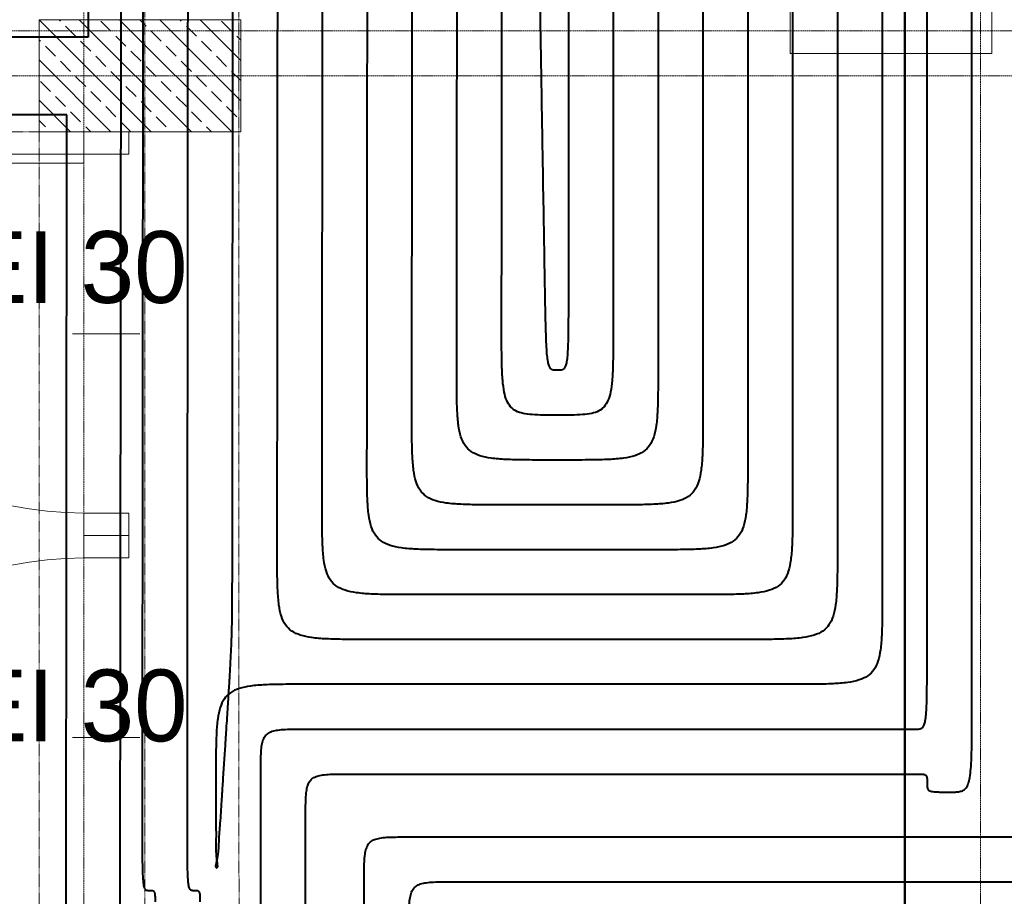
# Model space of a CAD drawing. Header units: millimetres. Extents: x 49908 to 79848, y -11883 to -3092.
# Tile 155 of 222: x 69276 to 69496, y -4810 to -4614. Entities that reach past the tile are written whole.
import ezdxf
from ezdxf.lldxf.tags import DXFTag

# ---------------------------------------------------------------- set-up
doc = ezdxf.new("R2010")
doc.units = ezdxf.units.MM
for name, pattern in [('AUSGEZOGEN', [0]), ('DASHDOT', [1, 0.5, -0.25, 0, -0.25]), ('DASHED', [19.05, 12.7, -6.35])]:
    doc.linetypes.add(name, pattern=pattern)
doc.layers.get('0').update_dxf_attribs({"color": 9, "lineweight": 9})
for name, color, linetype, lineweight in [('A stolarka', 9, 'Continuous', 9), ('A wyp ruchome', 9, 'Continuous', 9), ('A_OSIE', 9, 'DASHDOT', 9), ('A_PRZERYW', 9, 'DASHED', 9)]:
    doc.layers.add(name, color=color, linetype=linetype, lineweight=lineweight)
doc.layers.add('A_WYMIAR', color=9, linetype='Continuous', lineweight=5, transparency=0.2)
for name, color, linetype, true_color in [('IS_Ogrzewanie_płaszczyznowe', 7, 'SOLID', 0xac00e6), ('IS_Przyłącza_o.p._Powrót', 7, 'DASH', 0x438955), ('IS_Przyłącza_o.p._Zasilanie', 7, 'SOLID', 0xff9124)]:
    doc.layers.add(name, color=color, linetype=linetype, true_color=true_color)
doc.layers.add('IS_Rys.pętli_o.p._Powrót', color=7, linetype='DASH', lineweight=13, true_color=0x4c9a5f)
doc.layers.add('IS_Rys.pętli_o.p._Zasilanie', color=7, linetype='SOLID', lineweight=13, true_color=0xff8c1a)
tags = doc.linetypes.add('DASH', pattern=[15, 10, -5]).pattern_tags.tags
tags[6:7] = [DXFTag(74, 4), DXFTag(75, 0), DXFTag(340, '0'), DXFTag(46, 0.0), DXFTag(50, 0.0), DXFTag(44, 0.0), DXFTag(45, 0.0)]
tags[4:5] = [DXFTag(74, 4), DXFTag(75, 0), DXFTag(340, '0'), DXFTag(46, 0.0), DXFTag(50, 0.0), DXFTag(44, 0.0), DXFTag(45, 0.0)]
tags = doc.linetypes.add('SOLID', pattern=[10, 10, 0]).pattern_tags.tags
tags[6:7] = [DXFTag(74, 4), DXFTag(75, 0), DXFTag(340, '0'), DXFTag(46, 0.0), DXFTag(50, 0.0), DXFTag(44, 0.0), DXFTag(45, 0.0)]
tags[4:5] = [DXFTag(74, 4), DXFTag(75, 0), DXFTag(340, '0'), DXFTag(46, 0.0), DXFTag(50, 0.0), DXFTag(44, 0.0), DXFTag(45, 0.0)]

msp = doc.modelspace()

# ---------------------------------------------------------------- hatches: boundary and pattern name
at = {"lineweight": 5, "ltscale": 0.25}
h = msp.add_hatch(dxfattribs=at)
h.set_pattern_fill('ANSI33', color=256, angle=90, style=0)
h.set_pattern_definition([(135, (69305.4694, -4639.1265), (-4.4901, -4.4901), []), (135, (69305.4694, -4634.6363), (-4.4901, -4.4901), [3.175, -1.5875])])
h.paths.add_polyline_path([(69280.47, -4639.13), (69325.47, -4639.13), (69325.47, -4614.13), (69280.47, -4614.13)])

# ---------------------------------------------------------------- linework, layer by layer
msp.add_lwpolyline([(69280.47, -4639.13), (69325.47, -4639.13), (69325.47, -4614.13), (69280.47, -4614.13)], close=True)
at = {"layer": 'A stolarka', "linetype": 'AUSGEZOGEN', "lineweight": 0}
for p, q in [((69287.97, -4684.13), (69302.97, -4684.13)), ((69287.97, -4774.13), (69302.97, -4774.13))]:
    msp.add_line(p, q, dxfattribs=at)
for points in [[(69300.47, -4639.13), (69300.47, -4644.13), (69290.47, -4644.13), (69290.47, -4639.13)], [(69290.47, -4644.13), (69290.47, -4646.13), (69210.47, -4646.13), (69210.47, -4644.13)], [(69300.47, -4724.13), (69300.47, -4729.13), (69290.47, -4729.13), (69290.47, -4724.13)], [(69300.47, -4734.13), (69300.47, -4729.13), (69290.47, -4729.13), (69290.47, -4734.13)]]:
    msp.add_lwpolyline(points, close=True, dxfattribs=at)
for centre, start, end in [((69290.47, -4644.13), 180, 270), ((69290.47, -4814.13), 90, 180)]:
    msp.add_arc(centre, 80, start, end, dxfattribs=at)
at = {"layer": 'A wyp ruchome'}
msp.add_lwpolyline([(69447.97, -4576.63), (69492.97, -4576.63), (69492.97, -4621.63), (69447.97, -4621.63), (69447.97, -4576.63)], close=True, dxfattribs=at)
at = {"layer": 'A_OSIE', "ltscale": 0.3, "transparency": 33554559}
for p, q in [((69290.47, -3902.99), (69290.47, -7140.05)), ((69490.47, -3902.99), (69490.47, -7140.05)), ((70343.66, -4616.63), (67440.85, -4616.63)), ((70341.81, -4626.63), (67440.85, -4626.63))]:
    msp.add_line(p, q, dxfattribs=at)
at = {"layer": 'A_PRZERYW', "ltscale": 0.01}
for points in [[(69304.08, -6611.63), (69304.08, -4282.11)], [(69325.47, -6611.63), (69324.96, -4306.63)], [(68700.47, -4639.13), (69280.47, -4639.13)], [(69280.47, -4926.63), (69280.47, -4639.13)]]:
    msp.add_lwpolyline(points, dxfattribs=at)
at = {"layer": 'IS_Ogrzewanie_płaszczyznowe', "lineweight": 40}
for p, q in [((69291.43, -4306.69), (69291.43, -4617.99)), ((69298.96, -4306.63), (69298.53, -4813.3)), ((69473.53, -4813.3), (69473.53, -4306.63)), ((69473.53, -4306.63), (69473.53, -4813.3)), ((69291.43, -4617.99), (68994.61, -4617.99)), ((69286.68, -4635.36), (68697.19, -4635.36)), ((69286.43, -4926.65), (69286.68, -4635.36))]:
    msp.add_line(p, q, dxfattribs=at)
at = {"layer": 'IS_Przyłącza_o.p._Powrót', "lineweight": 40}
for points, knots in [([(69329.92, -4782.29), (69329.92, -4781.46), (69329.92, -4779.95), (69329.96, -4777.9), (69330.08, -4776.24), (69330.33, -4774.93), (69330.79, -4773.9), (69331.53, -4773.16), (69332.56, -4772.7), (69333.87, -4772.45), (69335.53, -4772.32), (69337.58, -4772.29), (69339.09, -4772.29), (69339.92, -4772.29)], [0, 0, 0, 0, 0.0248686, 0.0452361, 0.061602, 0.0745999, 0.0851852, 0.0948541, 0.1054394, 0.1184374, 0.1348033, 0.1551707, 0.1800393, 0.1800393, 0.1800393, 0.1800393]), ([(69339.92, -4772.29), (69340.96, -4772.29), (69344.84, -4772.29), (69352.97, -4772.29), (69365.32, -4772.29), (69380.67, -4772.29), (69397.84, -4772.29), (69415.61, -4772.29), (69432.77, -4772.29), (69448.13, -4772.29), (69460.48, -4772.29), (69468.61, -4772.29), (69472.49, -4772.29), (69473.53, -4772.29)], [0, 0, 0, 0, 0.031118, 0.116442, 0.243926, 0.401524, 0.577191, 0.758881, 0.934548, 1.092147, 1.219631, 1.304955, 1.336073, 1.336073, 1.336073, 1.336073]), ([(69329.92, -5050.35), (69329.92, -5048.27), (69329.92, -5040.48), (69329.92, -5024.17), (69329.92, -4999.4), (69329.92, -4968.58), (69329.92, -4934.14), (69329.92, -4898.5), (69329.92, -4864.06), (69329.92, -4833.24), (69329.92, -4808.47), (69329.92, -4792.16), (69329.92, -4784.37), (69329.92, -4782.29)], [0, 0, 0, 0, 0.062435, 0.233626, 0.489407, 0.805608, 1.158061, 1.522599, 1.875052, 2.191253, 2.447034, 2.618225, 2.68066, 2.68066, 2.68066, 2.68066]), ([(69352.97, -4806.32), (69352.97, -4805.49), (69352.97, -4803.98), (69353.01, -4801.93), (69353.13, -4800.27), (69353.39, -4798.96), (69353.84, -4797.93), (69354.59, -4797.19), (69355.62, -4796.73), (69356.93, -4796.48), (69358.58, -4796.35), (69360.64, -4796.32), (69362.15, -4796.32), (69362.97, -4796.32)], [0, 0, 0, 0, 0.0248686, 0.0452361, 0.061602, 0.0745999, 0.0851852, 0.0948541, 0.1054394, 0.1184374, 0.1348033, 0.1551707, 0.1800393, 0.1800393, 0.1800393, 0.1800393]), ([(69362.97, -4796.32), (69365.19, -4796.32), (69373.49, -4796.32), (69390.86, -4796.32), (69417.25, -4796.32), (69450.08, -4796.32), (69486.76, -4796.32), (69524.74, -4796.32), (69561.42, -4796.32), (69594.25, -4796.32), (69620.64, -4796.32), (69638.01, -4796.32), (69646.31, -4796.32), (69648.53, -4796.32)], [0, 0, 0, 0, 0.066507, 0.248865, 0.521329, 0.858155, 1.233598, 1.621913, 1.997356, 2.334182, 2.606646, 2.789004, 2.855511, 2.855511, 2.855511, 2.855511]), ([(69352.97, -5060.35), (69352.97, -5058.38), (69352.97, -5051), (69352.97, -5035.54), (69352.97, -5012.06), (69352.97, -4982.86), (69352.97, -4950.23), (69352.97, -4916.44), (69352.97, -4883.81), (69352.97, -4854.6), (69352.97, -4831.13), (69352.97, -4815.67), (69352.97, -4808.29), (69352.97, -4806.32)], [0, 0, 0, 0, 0.059167, 0.221399, 0.463792, 0.763444, 1.097451, 1.442909, 1.776916, 2.076568, 2.318961, 2.481193, 2.54036, 2.54036, 2.54036, 2.54036])]:
    msp.add_open_spline(points, degree=3, knots=knots, dxfattribs=at)
at = {"layer": 'IS_Przyłącza_o.p._Zasilanie', "lineweight": 40}
for points, knots in [([(69339.92, -4792.29), (69339.92, -4791.46), (69339.92, -4789.95), (69339.96, -4787.9), (69340.08, -4786.24), (69340.33, -4784.93), (69340.79, -4783.9), (69341.53, -4783.16), (69342.56, -4782.7), (69343.87, -4782.45), (69345.53, -4782.32), (69347.58, -4782.29), (69349.09, -4782.29), (69349.92, -4782.29)], [0, 0, 0, 0, 0.0248686, 0.0452361, 0.061602, 0.0745999, 0.0851852, 0.0948541, 0.1054394, 0.1184374, 0.1348033, 0.1551707, 0.1800393, 0.1800393, 0.1800393, 0.1800393]), ([(69349.92, -4782.29), (69350.88, -4782.29), (69354.47, -4782.29), (69361.99, -4782.29), (69373.42, -4782.29), (69387.62, -4782.29), (69403.5, -4782.29), (69419.94, -4782.29), (69435.82, -4782.29), (69450.03, -4782.29), (69461.45, -4782.29), (69468.98, -4782.29), (69472.57, -4782.29), (69473.53, -4782.29)], [0, 0, 0, 0, 0.028789, 0.107727, 0.225669, 0.371472, 0.533991, 0.702082, 0.864601, 1.010404, 1.128346, 1.207284, 1.236073, 1.236073, 1.236073, 1.236073]), ([(69339.92, -5055.35), (69339.92, -5053.31), (69339.92, -5045.67), (69339.92, -5029.66), (69339.92, -5005.35), (69339.92, -4975.11), (69339.92, -4941.31), (69339.92, -4906.33), (69339.92, -4872.53), (69339.92, -4842.29), (69339.92, -4817.98), (69339.92, -4801.97), (69339.92, -4794.33), (69339.92, -4792.29)], [0, 0, 0, 0, 0.06127, 0.229269, 0.480278, 0.790582, 1.136461, 1.494199, 1.840078, 2.150382, 2.401391, 2.56939, 2.63066, 2.63066, 2.63066, 2.63066]), ([(69362.97, -4816.32), (69362.97, -4815.49), (69362.97, -4813.98), (69363.01, -4811.93), (69363.13, -4810.27), (69363.39, -4808.96), (69363.84, -4807.93), (69364.59, -4807.19), (69365.62, -4806.73), (69366.93, -4806.48), (69368.58, -4806.35), (69370.64, -4806.32), (69372.15, -4806.32), (69372.97, -4806.32)], [0, 0, 0, 0, 0.0248686, 0.0452361, 0.061602, 0.0745999, 0.0851852, 0.0948541, 0.1054394, 0.1184374, 0.1348033, 0.1551707, 0.1800393, 0.1800393, 0.1800393, 0.1800393]), ([(69372.97, -4806.32), (69375.11, -4806.32), (69383.12, -4806.32), (69399.89, -4806.32), (69425.35, -4806.32), (69457.03, -4806.32), (69492.43, -4806.32), (69529.07, -4806.32), (69564.47, -4806.32), (69596.15, -4806.32), (69621.61, -4806.32), (69638.38, -4806.32), (69646.39, -4806.32), (69648.53, -4806.32)], [0, 0, 0, 0, 0.064178, 0.24015, 0.503072, 0.828103, 1.190397, 1.565114, 1.927409, 2.252439, 2.515362, 2.691333, 2.755511, 2.755511, 2.755511, 2.755511])]:
    msp.add_open_spline(points, degree=3, knots=knots, dxfattribs=at)
at = {"layer": 'IS_Rys.pętli_o.p._Powrót', "lineweight": 40}
for points, knots in [([(69303.55, -4788.3), (69303.55, -4784.75), (69303.56, -4771.49), (69303.59, -4743.7), (69303.62, -4701.49), (69303.67, -4649), (69303.72, -4590.33), (69303.77, -4529.6), (69303.82, -4470.93), (69303.86, -4418.43), (69303.9, -4376.23), (69303.92, -4348.44), (69303.93, -4335.17), (69303.94, -4331.63)], [0, 0, 0, 0, 0.106363, 0.398002, 0.833747, 1.372422, 1.972857, 2.593878, 3.194313, 3.732989, 4.168733, 4.460373, 4.566735, 4.566735, 4.566735, 4.566735]), ([(69468.53, -4331.63), (69468.53, -4334.81), (69468.53, -4346.74), (69468.53, -4371.74), (69468.53, -4409.69), (69468.53, -4456.89), (69468.53, -4509.65), (69468.53, -4564.26), (69468.53, -4617.02), (69468.53, -4664.23), (69468.53, -4702.18), (69468.53, -4727.17), (69468.53, -4739.1), (69468.53, -4742.29)], [0, 0, 0, 0, 0.095646, 0.357901, 0.74974, 1.234141, 1.774077, 2.332526, 2.872462, 3.356862, 3.748702, 4.010957, 4.106603, 4.106603, 4.106603, 4.106603]), ([(69478.53, -4752.29), (69478.53, -4749.02), (69478.53, -4736.8), (69478.53, -4711.2), (69478.53, -4672.33), (69478.53, -4623.97), (69478.53, -4569.93), (69478.53, -4513.99), (69478.53, -4459.94), (69478.53, -4411.59), (69478.53, -4372.71), (69478.53, -4347.11), (69478.53, -4334.89), (69478.53, -4331.63)], [0, 0, 0, 0, 0.097975, 0.366616, 0.767997, 1.264193, 1.817278, 2.389325, 2.94241, 3.438605, 3.839987, 4.108628, 4.206603, 4.206603, 4.206603, 4.206603]), ([(69323.6, -4732.29), (69323.6, -4729.33), (69323.61, -4718.27), (69323.63, -4695.11), (69323.66, -4659.93), (69323.7, -4616.17), (69323.74, -4567.27), (69323.78, -4516.65), (69323.82, -4467.74), (69323.86, -4423.98), (69323.89, -4388.81), (69323.91, -4365.64), (69323.92, -4354.58), (69323.92, -4351.63)], [0, 0, 0, 0, 0.088659, 0.331755, 0.69497, 1.143983, 1.644476, 2.162128, 2.662621, 3.111634, 3.474849, 3.717946, 3.806604, 3.806604, 3.806604, 3.806604]), ([(69448.53, -4351.63), (69448.53, -4354.5), (69448.53, -4365.27), (69448.53, -4387.83), (69448.53, -4422.08), (69448.53, -4464.69), (69448.53, -4512.31), (69448.53, -4561.6), (69448.53, -4609.22), (69448.53, -4651.83), (69448.53, -4686.08), (69448.53, -4708.64), (69448.53, -4719.41), (69448.53, -4722.29)], [0, 0, 0, 0, 0.08633, 0.32304, 0.676713, 1.11393, 1.601275, 2.105328, 2.592673, 3.02989, 3.383563, 3.620273, 3.706603, 3.706603, 3.706603, 3.706603]), ([(69343.61, -4722.29), (69343.61, -4719.56), (69343.62, -4709.38), (69343.63, -4688.04), (69343.66, -4655.63), (69343.7, -4615.32), (69343.73, -4570.27), (69343.77, -4523.64), (69343.81, -4478.59), (69343.85, -4438.28), (69343.87, -4405.88), (69343.89, -4384.54), (69343.9, -4374.35), (69343.9, -4371.63)], [0, 0, 0, 0, 0.081671, 0.305609, 0.640199, 1.053825, 1.514874, 1.99173, 2.452779, 2.866405, 3.200995, 3.424933, 3.506604, 3.506604, 3.506604, 3.506604]), ([(69428.53, -4371.63), (69428.53, -4374.19), (69428.53, -4383.8), (69428.53, -4403.92), (69428.53, -4434.48), (69428.53, -4472.49), (69428.53, -4514.97), (69428.53, -4558.94), (69428.53, -4601.42), (69428.53, -4639.43), (69428.53, -4669.99), (69428.53, -4690.11), (69428.53, -4699.72), (69428.53, -4702.29)], [0, 0, 0, 0, 0.077013, 0.288179, 0.603685, 0.99372, 1.428472, 1.87813, 2.312883, 2.702918, 3.018424, 3.229589, 3.306603, 3.306603, 3.306603, 3.306603]), ([(69363.62, -4702.29), (69363.62, -4699.87), (69363.63, -4690.85), (69363.65, -4671.94), (69363.67, -4643.24), (69363.7, -4607.52), (69363.74, -4567.61), (69363.77, -4526.3), (69363.81, -4486.39), (69363.84, -4450.68), (69363.86, -4421.97), (69363.88, -4403.06), (69363.88, -4394.04), (69363.89, -4391.63)], [0, 0, 0, 0, 0.072355, 0.270748, 0.567171, 0.933615, 1.342072, 1.764532, 2.172989, 2.539433, 2.835856, 3.034249, 3.106604, 3.106604, 3.106604, 3.106604]), ([(69408.53, -4391.63), (69408.53, -4393.88), (69408.53, -4402.33), (69408.53, -4420.02), (69408.53, -4446.88), (69408.53, -4480.29), (69408.53, -4517.63), (69408.53, -4556.28), (69408.53, -4593.63), (69408.53, -4627.04), (69408.53, -4653.9), (69408.53, -4671.59), (69408.53, -4680.03), (69408.53, -4682.29)], [0, 0, 0, 0, 0.067697, 0.253318, 0.530657, 0.873509, 1.25567, 1.650933, 2.033093, 2.375946, 2.653285, 2.838906, 2.906603, 2.906603, 2.906603, 2.906603]), ([(69383.64, -4682.29), (69383.64, -4680.19), (69383.65, -4672.32), (69383.66, -4655.85), (69383.68, -4630.84), (69383.71, -4599.73), (69383.74, -4564.95), (69383.77, -4528.96), (69383.8, -4494.19), (69383.83, -4463.07), (69383.85, -4438.06), (69383.86, -4421.59), (69383.87, -4413.73), (69383.87, -4411.63)], [0, 0, 0, 0, 0.063039, 0.235887, 0.494143, 0.813405, 1.169269, 1.537335, 1.893199, 2.212461, 2.470717, 2.643565, 2.706604, 2.706604, 2.706604, 2.706604]), ([(69396.07, -4702.29), (69395.04, -4702.29), (69393.16, -4702.29), (69390.6, -4702.21), (69388.53, -4701.97), (69386.85, -4701.44), (69385.54, -4700.45), (69384.67, -4698.95), (69384.14, -4696.95), (69383.83, -4694.36), (69383.68, -4691.06), (69383.63, -4686.96), (69383.64, -4683.94), (69383.64, -4682.29)], [0, 0, 0, 0, 0.0309671, 0.0563416, 0.0768405, 0.093596, 0.1085961, 0.1246976, 0.1446114, 0.1702378, 0.2028918, 0.2436177, 0.2933548, 0.2933548, 0.2933548, 0.2933548]), ([(69408.53, -4682.29), (69408.53, -4683.94), (69408.53, -4686.96), (69408.48, -4691.06), (69408.33, -4694.36), (69408.02, -4696.95), (69407.48, -4698.95), (69406.61, -4700.45), (69405.31, -4701.44), (69403.62, -4701.97), (69401.55, -4702.21), (69398.99, -4702.29), (69397.11, -4702.29), (69396.07, -4702.29)], [0, 0, 0, 0, 0.0497371, 0.0904637, 0.1231191, 0.1487484, 0.1686669, 0.1847745, 0.1997808, 0.2165407, 0.237042, 0.2624174, 0.2933847, 0.2933847, 0.2933847, 0.2933847]), ([(69383.61, -4722.29), (69381.95, -4722.29), (69378.93, -4722.29), (69374.83, -4722.21), (69371.52, -4721.97), (69368.89, -4721.46), (69366.83, -4720.55), (69365.35, -4719.06), (69364.44, -4717), (69363.93, -4714.38), (69363.69, -4711.07), (69363.62, -4706.96), (69363.62, -4703.94), (69363.62, -4702.29)], [0, 0, 0, 0, 0.0497371, 0.0904711, 0.1232005, 0.1491918, 0.1703553, 0.189685, 0.2108485, 0.2368398, 0.2695692, 0.3103032, 0.3600403, 0.3600403, 0.3600403, 0.3600403]), ([(69428.53, -4702.29), (69428.53, -4703.94), (69428.53, -4706.96), (69428.45, -4711.07), (69428.21, -4714.38), (69427.7, -4717), (69426.79, -4719.06), (69425.3, -4720.55), (69423.24, -4721.46), (69420.62, -4721.97), (69417.31, -4722.21), (69413.2, -4722.29), (69410.18, -4722.29), (69408.53, -4722.29)], [0, 0, 0, 0, 0.0497373, 0.0904721, 0.1232039, 0.1491998, 0.1703704, 0.1897083, 0.2108788, 0.2368747, 0.2696065, 0.3103414, 0.3600787, 0.3600787, 0.3600787, 0.3600787]), ([(69363.59, -4742.29), (69361.93, -4742.29), (69358.91, -4742.29), (69354.81, -4742.21), (69351.5, -4741.97), (69348.87, -4741.46), (69346.82, -4740.55), (69345.33, -4739.06), (69344.42, -4737), (69343.91, -4734.38), (69343.67, -4731.07), (69343.6, -4726.96), (69343.6, -4723.94), (69343.61, -4722.29)], [0, 0, 0, 0, 0.0497371, 0.0904711, 0.1232005, 0.1491918, 0.1703553, 0.189685, 0.2108485, 0.2368398, 0.2695692, 0.3103032, 0.3600403, 0.3600403, 0.3600403, 0.3600403]), ([(69408.53, -4722.29), (69408.33, -4722.29), (69407.61, -4722.29), (69406.09, -4722.29), (69403.79, -4722.29), (69400.93, -4722.29), (69397.72, -4722.29), (69394.41, -4722.29), (69391.21, -4722.29), (69388.34, -4722.29), (69386.04, -4722.29), (69384.52, -4722.29), (69383.8, -4722.29), (69383.61, -4722.29)], [0, 0, 0, 0, 0.0058044, 0.0217197, 0.0454991, 0.0748956, 0.1076624, 0.1415526, 0.1743194, 0.2037159, 0.2274953, 0.2434106, 0.249215, 0.249215, 0.249215, 0.249215]), ([(69448.53, -4722.29), (69448.53, -4723.94), (69448.53, -4726.96), (69448.45, -4731.07), (69448.21, -4734.38), (69447.7, -4737), (69446.79, -4739.06), (69445.3, -4740.55), (69443.24, -4741.46), (69440.62, -4741.97), (69437.31, -4742.21), (69433.2, -4742.29), (69430.18, -4742.29), (69428.53, -4742.29)], [0, 0, 0, 0, 0.0497373, 0.0904721, 0.1232039, 0.1491998, 0.1703704, 0.1897083, 0.2108788, 0.2368747, 0.2696065, 0.3103414, 0.3600787, 0.3600787, 0.3600787, 0.3600787]), ([(69322.28, -4772.24), (69322.38, -4770.58), (69322.58, -4767.54), (69322.85, -4763.31), (69323.07, -4759.71), (69323.25, -4756.56), (69323.37, -4753.68), (69323.47, -4750.89), (69323.53, -4748), (69323.56, -4744.85), (69323.58, -4741.24), (69323.59, -4737), (69323.6, -4733.95), (69323.6, -4732.29)], [0, 0, 0, 0, 0.049887, 0.091658, 0.1271146, 0.1580593, 0.1862959, 0.2136296, 0.2418662, 0.2728109, 0.3082675, 0.3500385, 0.3999255, 0.3999255, 0.3999255, 0.3999255]), ([(69428.53, -4742.29), (69428.02, -4742.29), (69426.14, -4742.29), (69422.18, -4742.29), (69416.18, -4742.29), (69408.72, -4742.29), (69400.38, -4742.29), (69391.74, -4742.29), (69383.4, -4742.29), (69375.93, -4742.29), (69369.93, -4742.29), (69365.98, -4742.29), (69364.09, -4742.29), (69363.59, -4742.29)], [0, 0, 0, 0, 0.0151247, 0.0565955, 0.1185579, 0.195157, 0.2805382, 0.3688468, 0.454228, 0.5308271, 0.5927895, 0.6342604, 0.649385, 0.649385, 0.649385, 0.649385]), ([(69468.53, -4742.29), (69468.53, -4743.94), (69468.53, -4746.96), (69468.45, -4751.07), (69468.21, -4754.38), (69467.7, -4757), (69466.79, -4759.06), (69465.3, -4760.55), (69463.24, -4761.46), (69460.62, -4761.97), (69457.31, -4762.21), (69453.2, -4762.29), (69450.18, -4762.29), (69448.53, -4762.29)], [0, 0, 0, 0, 0.0497373, 0.0904721, 0.1232039, 0.1491998, 0.1703704, 0.1897083, 0.2108788, 0.2368747, 0.2696065, 0.3103414, 0.3600787, 0.3600787, 0.3600787, 0.3600787]), ([(69476.03, -4772.29), (69476.23, -4772.29), (69476.61, -4772.29), (69477.16, -4772.21), (69477.63, -4771.88), (69477.95, -4771.24), (69478.17, -4770.27), (69478.32, -4768.86), (69478.43, -4766.92), (69478.49, -4764.35), (69478.52, -4761.06), (69478.53, -4756.96), (69478.53, -4753.94), (69478.53, -4752.29)], [0, 0, 0, 0, 0.0062189, 0.0114166, 0.016393, 0.0227951, 0.0322664, 0.0460468, 0.0651645, 0.0905685, 0.1231775, 0.163899, 0.213636, 0.213636, 0.213636, 0.213636]), ([(69339.92, -4762.29), (69338.26, -4762.29), (69335.25, -4762.28), (69331.14, -4762.36), (69327.83, -4762.6), (69325.21, -4763.11), (69323.15, -4764.02), (69321.66, -4765.51), (69320.75, -4767.57), (69320.24, -4770.2), (69319.99, -4773.51), (69319.92, -4777.61), (69319.92, -4780.63), (69319.92, -4782.29)], [0, 0, 0, 0, 0.0497373, 0.0904721, 0.1232039, 0.1491998, 0.1703704, 0.1897083, 0.2108788, 0.2368747, 0.2696065, 0.3103414, 0.3600787, 0.3600787, 0.3600787, 0.3600787]), ([(69448.53, -4762.29), (69447.68, -4762.29), (69444.53, -4762.29), (69437.92, -4762.29), (69427.88, -4762.29), (69415.4, -4762.29), (69401.44, -4762.29), (69387, -4762.29), (69373.05, -4762.29), (69360.56, -4762.29), (69350.53, -4762.29), (69343.92, -4762.29), (69340.76, -4762.29), (69339.92, -4762.29)], [0, 0, 0, 0, 0.025295, 0.094654, 0.198284, 0.326393, 0.46919, 0.616883, 0.75968, 0.887789, 0.991419, 1.060777, 1.086073, 1.086073, 1.086073, 1.086073]), ([(69321.22, -4788.34), (69321.23, -4788.22), (69321.26, -4787.75), (69321.33, -4786.77), (69321.42, -4785.28), (69321.54, -4783.43), (69321.68, -4781.36), (69321.82, -4779.22), (69321.96, -4777.15), (69322.08, -4775.3), (69322.17, -4773.82), (69322.24, -4772.84), (69322.27, -4772.37), (69322.28, -4772.24)], [0, 0, 0, 0, 0.0037574, 0.0140599, 0.0294531, 0.0484825, 0.0696935, 0.0916319, 0.1128429, 0.1318723, 0.1472655, 0.157568, 0.1613254, 0.1613254, 0.1613254, 0.1613254]), ([(69473.53, -4772.29), (69473.55, -4772.29), (69473.62, -4772.29), (69473.77, -4772.29), (69474, -4772.29), (69474.29, -4772.29), (69474.61, -4772.29), (69474.94, -4772.29), (69475.26, -4772.29), (69475.55, -4772.29), (69475.78, -4772.29), (69475.94, -4772.29), (69476.01, -4772.29), (69476.03, -4772.29)], [0, 0, 0, 0, 0.00058227, 0.00217881, 0.00456424, 0.00751315, 0.01080015, 0.01419985, 0.01748685, 0.02043576, 0.02282119, 0.02441773, 0.025, 0.025, 0.025, 0.025]), ([(69319.92, -4782.29), (69319.92, -4782.33), (69319.92, -4782.51), (69319.92, -4782.87), (69319.92, -4783.43), (69319.92, -4784.12), (69319.92, -4784.89), (69319.92, -4785.69), (69319.92, -4786.47), (69319.92, -4787.16), (69319.92, -4787.71), (69319.92, -4788.08), (69319.92, -4788.25), (69319.92, -4788.3)], [0, 0, 0, 0, 0.00140049, 0.00524055, 0.01097804, 0.01807085, 0.02597685, 0.03415391, 0.0420599, 0.04915271, 0.05489021, 0.05873026, 0.06013076, 0.06013076, 0.06013076, 0.06013076]), ([(69304.98, -4808.3), (69304.86, -4808.3), (69304.64, -4808.31), (69304.29, -4808.2), (69304.03, -4807.84), (69303.87, -4807.23), (69303.74, -4806.28), (69303.65, -4804.88), (69303.6, -4802.94), (69303.56, -4800.37), (69303.55, -4797.08), (69303.55, -4792.97), (69303.55, -4789.96), (69303.55, -4788.3)], [0, 0, 0, 0, 0.0035994, 0.0067253, 0.0104265, 0.0162801, 0.0255483, 0.0392571, 0.0583514, 0.0837487, 0.1163562, 0.1570775, 0.2068145, 0.2068145, 0.2068145, 0.2068145]), ([(69319.92, -4788.3), (69319.92, -4789.95), (69319.9, -4792.95), (69319.98, -4796.84), (69319.8, -4800.01), (69320.23, -4801.6), (69319.71, -4803.17), (69320.46, -4803.2), (69320.05, -4801.59), (69320.58, -4800.03), (69320.6, -4796.86), (69320.94, -4792.99), (69321.12, -4789.99), (69321.22, -4788.34)], [0, 0, 0, 0, 0.0495871, 0.0892588, 0.1190175, 0.1388674, 0.1488222, 0.1497143, 0.1596692, 0.179519, 0.2092777, 0.2489495, 0.2985366, 0.2985366, 0.2985366, 0.2985366]), ([(69306.42, -4810.8), (69306.42, -4810.59), (69306.42, -4810.22), (69306.42, -4809.7), (69306.4, -4809.29), (69306.37, -4808.97), (69306.3, -4808.72), (69306.2, -4808.53), (69306.05, -4808.41), (69305.86, -4808.34), (69305.61, -4808.31), (69305.32, -4808.3), (69305.1, -4808.3), (69304.98, -4808.3)], [0, 0, 0, 0, 0.00621714, 0.01130787, 0.01538897, 0.01858863, 0.02106442, 0.02303904, 0.0248326, 0.02679595, 0.02918058, 0.03212801, 0.03572447, 0.03572447, 0.03572447, 0.03572447])]:
    msp.add_open_spline(points, degree=3, knots=knots, dxfattribs=at)
at = {"layer": 'IS_Rys.pętli_o.p._Zasilanie', "lineweight": 40}
for points, knots in [([(69313.55, -4788.3), (69313.55, -4784.83), (69313.56, -4771.86), (69313.59, -4744.67), (69313.62, -4703.39), (69313.67, -4652.05), (69313.71, -4594.66), (69313.76, -4535.26), (69313.81, -4477.88), (69313.86, -4426.53), (69313.89, -4385.25), (69313.92, -4358.07), (69313.93, -4345.09), (69313.93, -4341.63)], [0, 0, 0, 0, 0.104034, 0.389287, 0.81549, 1.34237, 1.929656, 2.537079, 3.124366, 3.651246, 4.077448, 4.362702, 4.466735, 4.466735, 4.466735, 4.466735]), ([(69458.53, -4341.63), (69458.53, -4344.66), (69458.53, -4356.01), (69458.53, -4379.78), (69458.53, -4415.88), (69458.53, -4460.79), (69458.53, -4510.98), (69458.53, -4562.93), (69458.53, -4613.12), (69458.53, -4658.03), (69458.53, -4694.13), (69458.53, -4717.9), (69458.53, -4729.25), (69458.53, -4732.29)], [0, 0, 0, 0, 0.090988, 0.34047, 0.713226, 1.174035, 1.687676, 2.218927, 2.732567, 3.193376, 3.566132, 3.815615, 3.906603, 3.906603, 3.906603, 3.906603]), ([(69488.53, -4766.32), (69488.53, -4763.02), (69488.53, -4750.68), (69488.53, -4724.84), (69488.53, -4685.59), (69488.53, -4636.77), (69488.53, -4582.21), (69488.53, -4525.73), (69488.53, -4471.17), (69488.53, -4422.35), (69488.53, -4383.11), (69488.53, -4357.26), (69488.53, -4344.92), (69488.53, -4341.63)], [0, 0, 0, 0, 0.098914, 0.370128, 0.775355, 1.276304, 1.834688, 2.412215, 2.970598, 3.471548, 3.876774, 4.147989, 4.246903, 4.246903, 4.246903, 4.246903]), ([(69333.6, -4732.29), (69333.6, -4729.41), (69333.61, -4718.64), (69333.63, -4696.08), (69333.66, -4661.83), (69333.69, -4619.22), (69333.73, -4571.6), (69333.78, -4522.31), (69333.82, -4474.69), (69333.85, -4432.08), (69333.88, -4397.83), (69333.9, -4375.27), (69333.91, -4364.5), (69333.91, -4361.63)], [0, 0, 0, 0, 0.08633, 0.32304, 0.676713, 1.113931, 1.601275, 2.105329, 2.592674, 3.029891, 3.383564, 3.620275, 3.706604, 3.706604, 3.706604, 3.706604]), ([(69438.53, -4361.63), (69438.53, -4364.35), (69438.53, -4374.54), (69438.53, -4395.88), (69438.53, -4428.28), (69438.53, -4468.59), (69438.53, -4513.64), (69438.53, -4560.27), (69438.53, -4605.32), (69438.53, -4645.63), (69438.53, -4678.04), (69438.53, -4699.38), (69438.53, -4709.56), (69438.53, -4712.29)], [0, 0, 0, 0, 0.081671, 0.305609, 0.640199, 1.053825, 1.514873, 1.991729, 2.452778, 2.866404, 3.200993, 3.424931, 3.506603, 3.506603, 3.506603, 3.506603]), ([(69353.61, -4712.29), (69353.62, -4709.72), (69353.62, -4700.11), (69353.64, -4679.99), (69353.67, -4649.43), (69353.7, -4611.42), (69353.74, -4568.94), (69353.77, -4524.97), (69353.81, -4482.49), (69353.84, -4444.48), (69353.87, -4413.92), (69353.88, -4393.8), (69353.89, -4384.19), (69353.9, -4381.63)], [0, 0, 0, 0, 0.077013, 0.288179, 0.603685, 0.99372, 1.428473, 1.878131, 2.312884, 2.702919, 3.018425, 3.229591, 3.306604, 3.306604, 3.306604, 3.306604]), ([(69418.53, -4381.63), (69418.53, -4384.04), (69418.53, -4393.06), (69418.53, -4411.97), (69418.53, -4440.68), (69418.53, -4476.39), (69418.53, -4516.3), (69418.53, -4557.61), (69418.53, -4597.52), (69418.53, -4633.24), (69418.53, -4661.94), (69418.53, -4680.85), (69418.53, -4689.87), (69418.53, -4692.29)], [0, 0, 0, 0, 0.072355, 0.270748, 0.567171, 0.933615, 1.342071, 1.764532, 2.172988, 2.539432, 2.835855, 3.034248, 3.106603, 3.106603, 3.106603, 3.106603]), ([(69373.63, -4692.29), (69373.63, -4690.03), (69373.64, -4681.59), (69373.66, -4663.9), (69373.68, -4637.04), (69373.71, -4603.63), (69373.74, -4566.28), (69373.77, -4527.63), (69373.8, -4490.29), (69373.83, -4456.88), (69373.85, -4430.02), (69373.87, -4412.33), (69373.88, -4403.88), (69373.88, -4401.63)], [0, 0, 0, 0, 0.067697, 0.253318, 0.530657, 0.87351, 1.25567, 1.650934, 2.033094, 2.375947, 2.653286, 2.838907, 2.906604, 2.906604, 2.906604, 2.906604]), ([(69398.53, -4401.63), (69398.53, -4403.73), (69398.53, -4411.59), (69398.53, -4428.06), (69398.53, -4453.07), (69398.53, -4484.19), (69398.53, -4518.96), (69398.53, -4554.95), (69398.53, -4589.73), (69398.53, -4620.84), (69398.53, -4645.85), (69398.53, -4662.32), (69398.53, -4670.19), (69398.53, -4672.29)], [0, 0, 0, 0, 0.063039, 0.235887, 0.494143, 0.813404, 1.169269, 1.537334, 1.893198, 2.21246, 2.470716, 2.643564, 2.706603, 2.706603, 2.706603, 2.706603]), ([(69393.29, -4672.29), (69393.27, -4671.28), (69393.21, -4667.49), (69393.08, -4659.56), (69392.87, -4647.52), (69392.62, -4632.53), (69392.33, -4615.79), (69392.04, -4598.46), (69391.75, -4581.71), (69391.5, -4566.73), (69391.3, -4554.69), (69391.16, -4546.75), (69391.1, -4542.97), (69391.08, -4541.96)], [0, 0, 0, 0, 0.03036, 0.113605, 0.237983, 0.391741, 0.563128, 0.74039, 0.911777, 1.065535, 1.189913, 1.273158, 1.303518, 1.303518, 1.303518, 1.303518]), ([(69396.08, -4692.29), (69395.88, -4692.29), (69395.5, -4692.29), (69394.96, -4692.21), (69394.5, -4691.87), (69394.18, -4691.24), (69393.95, -4690.27), (69393.77, -4688.87), (69393.64, -4686.93), (69393.54, -4684.35), (69393.45, -4681.06), (69393.37, -4676.96), (69393.32, -4673.95), (69393.29, -4672.29)], [0, 0, 0, 0, 0.0060922, 0.0112037, 0.0161501, 0.0225656, 0.0320629, 0.0458671, 0.0650024, 0.0904175, 0.1230324, 0.163756, 0.2134934, 0.2134934, 0.2134934, 0.2134934]), ([(69398.53, -4672.29), (69398.53, -4673.94), (69398.53, -4676.96), (69398.52, -4681.06), (69398.49, -4684.35), (69398.43, -4686.92), (69398.33, -4688.86), (69398.17, -4690.27), (69397.96, -4691.23), (69397.66, -4691.87), (69397.19, -4692.21), (69396.65, -4692.29), (69396.28, -4692.29), (69396.08, -4692.29)], [0, 0, 0, 0, 0.049737, 0.0904585, 0.1230674, 0.148471, 0.1675873, 0.1813633, 0.1908223, 0.1971919, 0.202099, 0.2071931, 0.2132828, 0.2132828, 0.2132828, 0.2132828]), ([(69393.61, -4712.29), (69391.96, -4712.29), (69388.94, -4712.29), (69384.83, -4712.21), (69381.52, -4711.97), (69378.9, -4711.46), (69376.84, -4710.55), (69375.35, -4709.06), (69374.44, -4707), (69373.94, -4704.38), (69373.7, -4701.07), (69373.62, -4696.96), (69373.63, -4693.94), (69373.63, -4692.29)], [0, 0, 0, 0, 0.0497371, 0.0904711, 0.1232005, 0.1491918, 0.1703553, 0.189685, 0.2108485, 0.2368398, 0.2695692, 0.3103032, 0.3600403, 0.3600403, 0.3600403, 0.3600403]), ([(69418.53, -4692.29), (69418.53, -4693.94), (69418.53, -4696.96), (69418.45, -4701.07), (69418.21, -4704.38), (69417.7, -4707), (69416.79, -4709.06), (69415.3, -4710.55), (69413.24, -4711.46), (69410.62, -4711.97), (69407.31, -4712.21), (69403.2, -4712.29), (69400.18, -4712.29), (69398.53, -4712.29)], [0, 0, 0, 0, 0.0497373, 0.0904721, 0.1232039, 0.1491998, 0.1703704, 0.1897083, 0.2108788, 0.2368747, 0.2696065, 0.3103414, 0.3600787, 0.3600787, 0.3600787, 0.3600787]), ([(69373.6, -4732.29), (69371.94, -4732.29), (69368.92, -4732.29), (69364.82, -4732.21), (69361.51, -4731.97), (69358.88, -4731.46), (69356.83, -4730.55), (69355.34, -4729.06), (69354.43, -4727), (69353.92, -4724.38), (69353.68, -4721.07), (69353.61, -4716.96), (69353.61, -4713.94), (69353.61, -4712.29)], [0, 0, 0, 0, 0.0497371, 0.0904711, 0.1232005, 0.1491918, 0.1703553, 0.189685, 0.2108485, 0.2368398, 0.2695692, 0.3103032, 0.3600403, 0.3600403, 0.3600403, 0.3600403]), ([(69398.53, -4712.29), (69398.49, -4712.29), (69398.35, -4712.29), (69398.05, -4712.29), (69397.59, -4712.29), (69397.03, -4712.29), (69396.4, -4712.29), (69395.74, -4712.29), (69395.11, -4712.29), (69394.55, -4712.29), (69394.09, -4712.29), (69393.79, -4712.29), (69393.65, -4712.29), (69393.61, -4712.29)], [0, 0, 0, 0, 0.00114427, 0.0042818, 0.00896964, 0.01476483, 0.02122445, 0.02790554, 0.03436515, 0.04016035, 0.04484818, 0.04798571, 0.04912999, 0.04912999, 0.04912999, 0.04912999]), ([(69438.53, -4712.29), (69438.53, -4713.94), (69438.53, -4716.96), (69438.45, -4721.07), (69438.21, -4724.38), (69437.7, -4727), (69436.79, -4729.06), (69435.3, -4730.55), (69433.24, -4731.46), (69430.62, -4731.97), (69427.31, -4732.21), (69423.2, -4732.29), (69420.18, -4732.29), (69418.53, -4732.29)], [0, 0, 0, 0, 0.0497373, 0.0904721, 0.1232039, 0.1491998, 0.1703704, 0.1897083, 0.2108788, 0.2368747, 0.2696065, 0.3103414, 0.3600787, 0.3600787, 0.3600787, 0.3600787]), ([(69353.58, -4752.29), (69351.92, -4752.29), (69348.91, -4752.29), (69344.8, -4752.21), (69341.49, -4751.97), (69338.87, -4751.46), (69336.81, -4750.55), (69335.32, -4749.06), (69334.41, -4747), (69333.9, -4744.38), (69333.66, -4741.07), (69333.59, -4736.96), (69333.6, -4733.94), (69333.6, -4732.29)], [0, 0, 0, 0, 0.0497371, 0.0904711, 0.1232005, 0.1491918, 0.1703553, 0.189685, 0.2108485, 0.2368398, 0.2695692, 0.3103032, 0.3600403, 0.3600403, 0.3600403, 0.3600403]), ([(69418.53, -4732.29), (69418.18, -4732.29), (69416.87, -4732.29), (69414.14, -4732.29), (69409.99, -4732.29), (69404.82, -4732.29), (69399.05, -4732.29), (69393.07, -4732.29), (69387.3, -4732.29), (69382.14, -4732.29), (69377.99, -4732.29), (69375.25, -4732.29), (69373.95, -4732.29), (69373.6, -4732.29)], [0, 0, 0, 0, 0.0104645, 0.0391576, 0.0820285, 0.1350263, 0.1941003, 0.2551997, 0.3142737, 0.3672715, 0.4101424, 0.4388355, 0.4493, 0.4493, 0.4493, 0.4493]), ([(69458.53, -4732.29), (69458.53, -4733.94), (69458.53, -4736.96), (69458.45, -4741.07), (69458.21, -4744.38), (69457.7, -4747), (69456.79, -4749.06), (69455.3, -4750.55), (69453.24, -4751.46), (69450.62, -4751.97), (69447.31, -4752.21), (69443.2, -4752.29), (69440.18, -4752.29), (69438.53, -4752.29)], [0, 0, 0, 0, 0.0497373, 0.0904721, 0.1232039, 0.1491998, 0.1703704, 0.1897083, 0.2108788, 0.2368747, 0.2696065, 0.3103414, 0.3600787, 0.3600787, 0.3600787, 0.3600787]), ([(69438.53, -4752.29), (69437.87, -4752.29), (69435.4, -4752.29), (69430.23, -4752.29), (69422.38, -4752.29), (69412.62, -4752.29), (69401.7, -4752.29), (69390.41, -4752.29), (69379.49, -4752.29), (69369.73, -4752.29), (69361.88, -4752.29), (69356.71, -4752.29), (69354.24, -4752.29), (69353.58, -4752.29)], [0, 0, 0, 0, 0.0197848, 0.0740335, 0.1550873, 0.2552878, 0.3669762, 0.4824939, 0.5941823, 0.6943827, 0.7754366, 0.8296852, 0.84947, 0.84947, 0.84947, 0.84947]), ([(69483.53, -4786.32), (69483.94, -4786.32), (69484.7, -4786.32), (69485.74, -4786.24), (69486.63, -4785.97), (69487.33, -4785.34), (69487.8, -4784.33), (69488.12, -4782.91), (69488.32, -4780.96), (69488.45, -4778.38), (69488.51, -4775.09), (69488.53, -4770.99), (69488.53, -4767.97), (69488.53, -4766.32)], [0, 0, 0, 0, 0.0124352, 0.0226697, 0.0313069, 0.0397459, 0.0500792, 0.0641739, 0.0833944, 0.1088269, 0.1414417, 0.1821639, 0.2319009, 0.2319009, 0.2319009, 0.2319009]), ([(69473.53, -4782.29), (69473.55, -4782.29), (69473.62, -4782.29), (69473.77, -4782.29), (69474, -4782.29), (69474.29, -4782.29), (69474.61, -4782.29), (69474.94, -4782.29), (69475.26, -4782.29), (69475.55, -4782.29), (69475.78, -4782.29), (69475.94, -4782.29), (69476.01, -4782.29), (69476.03, -4782.29)], [0, 0, 0, 0, 0.00058227, 0.00217881, 0.00456424, 0.00751315, 0.01080015, 0.01419985, 0.01748685, 0.02043576, 0.02282119, 0.02441773, 0.025, 0.025, 0.025, 0.025]), ([(69476.03, -4782.29), (69476.23, -4782.29), (69476.61, -4782.29), (69477.12, -4782.29), (69477.54, -4782.32), (69477.86, -4782.37), (69478.12, -4782.46), (69478.3, -4782.61), (69478.42, -4782.82), (69478.49, -4783.08), (69478.52, -4783.42), (69478.53, -4783.83), (69478.53, -4784.13), (69478.53, -4784.3)], [0, 0, 0, 0, 0.00621715, 0.01130841, 0.01539443, 0.01861778, 0.02117572, 0.02337104, 0.02560919, 0.02826039, 0.03156488, 0.03566965, 0.04068069, 0.04068069, 0.04068069, 0.04068069]), ([(69478.53, -4784.3), (69478.53, -4784.47), (69478.53, -4784.77), (69478.55, -4785.19), (69478.61, -4785.53), (69478.75, -4785.81), (69479.01, -4786.02), (69479.37, -4786.15), (69479.86, -4786.24), (69480.51, -4786.28), (69481.33, -4786.31), (69482.36, -4786.32), (69483.11, -4786.32), (69483.53, -4786.32)], [0, 0, 0, 0, 0.00501115, 0.00912223, 0.01248404, 0.0153957, 0.01838696, 0.02207259, 0.026932, 0.03330527, 0.04146211, 0.05164298, 0.06407725, 0.06407725, 0.06407725, 0.06407725]), ([(69314.98, -4808.3), (69314.86, -4808.3), (69314.64, -4808.31), (69314.29, -4808.2), (69314.03, -4807.84), (69313.87, -4807.23), (69313.74, -4806.28), (69313.65, -4804.88), (69313.6, -4802.94), (69313.56, -4800.37), (69313.55, -4797.08), (69313.55, -4792.97), (69313.55, -4789.96), (69313.55, -4788.3)], [0, 0, 0, 0, 0.0035994, 0.0067253, 0.0104265, 0.0162801, 0.0255483, 0.0392571, 0.0583514, 0.0837487, 0.1163562, 0.1570775, 0.2068145, 0.2068145, 0.2068145, 0.2068145]), ([(69316.42, -4810.8), (69316.42, -4810.59), (69316.42, -4810.22), (69316.42, -4809.7), (69316.4, -4809.29), (69316.37, -4808.97), (69316.3, -4808.72), (69316.2, -4808.53), (69316.05, -4808.41), (69315.86, -4808.34), (69315.61, -4808.31), (69315.32, -4808.3), (69315.1, -4808.3), (69314.98, -4808.3)], [0, 0, 0, 0, 0.00621714, 0.01130787, 0.01538897, 0.01858863, 0.02106442, 0.02303904, 0.0248326, 0.02679595, 0.02918057, 0.032128, 0.03572445, 0.03572445, 0.03572445, 0.03572445])]:
    msp.add_open_spline(points, degree=3, knots=knots, dxfattribs=at)

# ---------------------------------------------------------------- texts
at = {"layer": 'A_WYMIAR'}
for p in [(69263.62, -4677.27), (69263.62, -4775)]:
    msp.add_text('EI 30', height=16, dxfattribs=at).set_placement(p)

doc.saveas('drawing.dxf')
